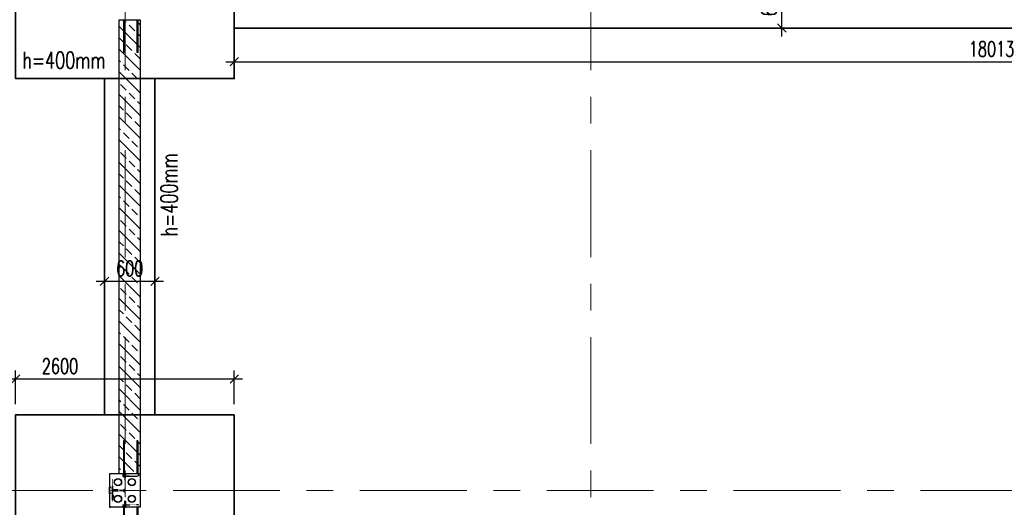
# Model space of a CAD drawing. Header units: millimetres. Extents: x 6071355 to 6728188, y -31956 to 56387.
# Tile 5 of 59: x 6083833 to 6095542, y -6917 to -1117. Entities that reach past the tile are written whole.
import ezdxf

# ---------------------------------------------------------------- set-up
doc = ezdxf.new("R2010")
doc.units = ezdxf.units.MM
doc.header["$MEASUREMENT"] = 0
doc.linetypes.add('DXK_LINE_DOT2', pattern=[3.9198, 1.9599, -1.9599])
doc.linetypes.add('Grid Line', pattern=[2222.5, 1270, -317.5, 317.5, -317.5])
doc.layers.add('A_wymiary', color=7, linetype='Continuous', lineweight=15, true_color=0x848484)
doc.layers.add('BZ_MUR_FUND', color=8, linetype='Continuous')
doc.layers.add('ELEMENTY', color=7, linetype='Continuous')
doc.layers.add('M_ŁAWY', color=3, linetype='Continuous', lineweight=35)
doc.layers.add('Standard 1350-A_01-RZUT PARTERU LUSTRO2_28_Nowe_MODO_A1_osie-1_Nr_pióra__7_Nr_pióra__7_Nr_pióra__7', color=7, linetype='Continuous', lineweight=18)
doc.styles.add('wymiar', font='romans.shx', dxfattribs={"width": 0.7})
doc.dimstyles.new('AB_100mm', dxfattribs={"dimscale": 100, "dimtxt": 1.8, "dimasz": 1, "dimexe": 1, "dimexo": 0, "dimtad": 1, "dimrnd": 1, "dimtxsty": 'wymiar', "dimblk": 'OBLIQUE', "dimcen": 2.5, "dimdle": 1, "dimclrd": 4, "dimclre": 4, "dimclrt": 3, "dimadec": 0, "dimazin": 0, "dimtfac": 1, "dimtix": 1, "dimtmove": 2, "dimatfit": 3, "dimfxl": 3, "dimfxlon": 1, "dimarcsym": 0})

# ---------------------------------------------------------------- blocks, each defined once
blk = doc.blocks.new('Part-86624973-182430 - 1482')
at = {"layer": 'ELEMENTY', "color": 1, "linetype": 'DXK_LINE_DOT2'}
for p, q in [((63370, 37720), (63360, 37720)), ((63360, 37720), (63360, 37710)), ((63370, 37710), (63360, 37710)), ((63370, 37720), (63370, 37710))]:
    blk.add_line(p, q, dxfattribs=at)
blk = doc.blocks.new('Part-86624973-182429 - 1482')
at = {"layer": 'ELEMENTY', "color": 2, "linetype": 'Continuous'}
for p, q in [((62970, 37355), (62970, 37720)), ((62970, 37720), (63370, 37720)), ((63370, 37355), (63370, 37720)), ((62970, 37355), (63370, 37355))]:
    blk.add_line(p, q, dxfattribs=at)
blk = doc.blocks.new('Part-86624973-182436 - 1482')
at = {"layer": 'ELEMENTY', "color": 1, "linetype": 'DXK_LINE_DOT2'}
for p, q in [((63210, 37720), (63130, 37720)), ((63130, 37715), (63130, 37720)), ((63210, 37715), (63130, 37715)), ((63210, 37715), (63210, 37720))]:
    blk.add_line(p, q, dxfattribs=at)
blk = doc.blocks.new('Part-86624973-182433 - 1482')
at = {"layer": 'ELEMENTY', "color": 2, "linetype": 'Continuous'}
for radius, start, end in [(43.5, 22.5, 202.5), (43.5, 202.5, 22.5), (40, 157.5, 337.5), (40, 337.5, 157.5)]:
    blk.add_arc((63270, 37620), radius, start, end, dxfattribs=at)
blk = doc.blocks.new('Part-86624973-182450 - 1482')
at = {"layer": 'ELEMENTY', "color": 1, "linetype": 'DXK_LINE_DOT2'}
for p, q in [((63045, 37543), (62985, 37543)), ((62985, 37532), (62985, 37543)), ((63045, 37532), (62985, 37532)), ((63045, 37532), (63045, 37543))]:
    blk.add_line(p, q, dxfattribs=at)
blk = doc.blocks.new('Part-86624973-182444 - 1482')
at = {"layer": 'ELEMENTY', "color": 2, "linetype": 'Continuous'}
for p, q in [((63355, 37528), (63355, 37547)), ((63355, 37547), (63369, 37547)), ((63369, 37528), (63355, 37528)), ((63370, 37546), (63356, 37546)), ((63356, 37546), (63356, 37529)), ((63356, 37529), (63370, 37529)), ((63370, 37551), (63369, 37551)), ((63369, 37551), (63369, 37547)), ((63369, 37524), (63369, 37528)), ((63370, 37524), (63369, 37524)), ((63370, 37551), (63370, 37546)), ((63370, 37529), (63370, 37524))]:
    blk.add_line(p, q, dxfattribs=at)
blk = doc.blocks.new('ReinforcementGroup-86624973-182418 - 1482')
at = {"layer": 'ELEMENTY', "color": 1, "linetype": 'Continuous'}
for p, q in [((57570, 37555), (57960, 37555)), ((57570, 37555), (57960, 37555)), ((57570, 37555), (57960, 37555)), ((57570, 37555), (57960, 37555)), ((57570, 37555), (57960, 37555)), ((57570, 37545), (57960, 37545)), ((57570, 37545), (57960, 37545)), ((57570, 37545), (57960, 37545)), ((57570, 37545), (57960, 37545)), ((57570, 37545), (57960, 37545)), ((57960, 37545), (57960, 37555)), ((57960, 37545), (57960, 37555)), ((57960, 37545), (57960, 37555)), ((57960, 37545), (57960, 37555)), ((57960, 37545), (57960, 37555)), ((57570, 37395), (57960, 37395)), ((57570, 37395), (57960, 37395)), ((57570, 37395), (57960, 37395)), ((57570, 37395), (57960, 37395)), ((57570, 37395), (57960, 37395)), ((57570, 37385), (57960, 37385)), ((57570, 37385), (57960, 37385)), ((57570, 37385), (57960, 37385)), ((57570, 37385), (57960, 37385)), ((57570, 37385), (57960, 37385)), ((57960, 37385), (57960, 37395)), ((57960, 37385), (57960, 37395)), ((57960, 37385), (57960, 37395)), ((57960, 37385), (57960, 37395)), ((57960, 37385), (57960, 37395))]:
    blk.add_line(p, q, dxfattribs=at)
blk = doc.blocks.new('Part-86624973-182445 - 1482')
at = {"layer": 'ELEMENTY', "color": 1, "linetype": 'DXK_LINE_DOT2'}
for p, q in [((63295, 37543), (63295, 37532)), ((63295, 37543), (63355, 37543)), ((63295, 37532), (63355, 37532)), ((63355, 37543), (63355, 37532))]:
    blk.add_line(p, q, dxfattribs=at)
blk = doc.blocks.new('Part-86624973-182431 - 1482')
at = {"layer": 'ELEMENTY', "color": 2, "linetype": 'Continuous'}
for radius, start, end in [(43.5, 22.5, 202.5), (43.5, 202.5, 22.5), (40, 157.5, 337.5), (40, 337.5, 157.5)]:
    blk.add_arc((63270, 37455), radius, start, end, dxfattribs=at)
blk = doc.blocks.new('Part-86624973-182439 - 1482')
at = {"layer": 'ELEMENTY', "color": 2, "linetype": 'Continuous'}
for p, q in [((63225, 37676), (63225, 37680)), ((63225, 37680), (63255, 37680)), ((63225, 37676), (63255, 37676)), ((63255, 37676), (63255, 37680))]:
    blk.add_line(p, q, dxfattribs=at)
blk = doc.blocks.new('Part-86624973-182432 - 1482')
at = {"layer": 'ELEMENTY', "color": 2, "linetype": 'Continuous'}
for radius, start, end in [(43.5, 22.5, 202.5), (43.5, 202.5, 22.5), (40, 157.5, 337.5), (40, 337.5, 157.5)]:
    blk.add_arc((63070, 37455), radius, start, end, dxfattribs=at)
blk = doc.blocks.new('Part-86624973-182434 - 1482')
at = {"layer": 'ELEMENTY', "color": 2, "linetype": 'Continuous'}
for radius, start, end in [(43.5, 22.5, 202.5), (43.5, 202.5, 22.5), (40, 157.5, 337.5), (40, 337.5, 157.5)]:
    blk.add_arc((63070, 37620), radius, start, end, dxfattribs=at)
blk = doc.blocks.new('Part-86624973-182435 - 1482')
at = {"layer": 'ELEMENTY', "color": 1, "linetype": 'DXK_LINE_DOT2'}
for p, q in [((63133, 37712), (63132, 37720)), ((63208, 37720), (63132, 37720)), ((63135, 37705), (63133, 37712)), ((63135, 37712), (63134, 37720)), ((63140, 37697), (63135, 37705)), ((63140, 37712), (63139, 37720)), ((63148, 37712), (63148, 37720)), ((63159, 37712), (63158, 37720)), ((63170, 37712), (63170, 37720)), ((63182, 37712), (63182, 37720)), ((63192, 37712), (63192, 37720)), ((63200, 37712), (63201, 37720)), ((63201, 37697), (63205, 37705)), ((63205, 37705), (63207, 37712)), ((63206, 37712), (63206, 37720)), ((63207, 37712), (63208, 37720)), ((63147, 37690), (63140, 37697)), ((63147, 37690), (63154, 37686)), ((63154, 37686), (63160, 37684)), ((63160, 37684), (63163, 37683)), ((63163, 37545), (63163, 37683)), ((63177, 37683), (63181, 37684)), ((63177, 37545), (63177, 37683)), ((63181, 37684), (63187, 37686)), ((63187, 37686), (63193, 37690)), ((63193, 37690), (63201, 37697)), ((63188, 37545), (63153, 37545)), ((63153, 37545), (63153, 37539)), ((63187, 37539), (63153, 37539)), ((63188, 37539), (63187, 37539)), ((63187, 37539), (63187, 37539)), ((63188, 37545), (63188, 37539))]:
    blk.add_line(p, q, dxfattribs=at)
blk = doc.blocks.new('Part-86624973-182437 - 1482')
at = {"layer": 'ELEMENTY', "color": 1, "linetype": 'DXK_LINE_DOT2'}
for p, q in [((63168, 37685), (63168, 37715)), ((63168, 37715), (63172, 37715)), ((63172, 37685), (63172, 37715)), ((63168, 37685), (63172, 37685))]:
    blk.add_line(p, q, dxfattribs=at)
blk = doc.blocks.new('Part-86624973-182438 - 1482')
at = {"layer": 'ELEMENTY', "color": 1, "linetype": 'DXK_LINE_DOT2'}
for p, q in [((63295, 37685), (63045, 37685)), ((63045, 37681), (63045, 37685)), ((63295, 37681), (63045, 37681)), ((63295, 37681), (63295, 37685))]:
    blk.add_line(p, q, dxfattribs=at)
blk = doc.blocks.new('Part-86624973-182440 - 1482')
at = {"layer": 'ELEMENTY', "color": 1, "linetype": 'DXK_LINE_DOT2'}
for p, q in [((63340, 37565), (63340, 37375)), ((63370, 37565), (63340, 37565)), ((63341, 37376), (63341, 37564)), ((63341, 37564), (63370, 37564)), ((63370, 37564), (63370, 37565)), ((63340, 37375), (63370, 37375)), ((63370, 37376), (63341, 37376)), ((63370, 37375), (63370, 37376))]:
    blk.add_line(p, q, dxfattribs=at)
blk = doc.blocks.new('ReinforcementGroup-86624973-182441 - 1482')
at = {"layer": 'ELEMENTY', "color": 1, "linetype": 'Continuous'}
for p, q in [((63370, 37555), (63760, 37555)), ((63370, 37555), (63760, 37555)), ((63370, 37555), (63760, 37555)), ((63370, 37555), (63760, 37555)), ((63370, 37555), (63760, 37555)), ((63370, 37545), (63760, 37545)), ((63370, 37545), (63760, 37545)), ((63370, 37545), (63760, 37545)), ((63370, 37545), (63760, 37545)), ((63370, 37545), (63760, 37545)), ((63760, 37545), (63760, 37555)), ((63760, 37545), (63760, 37555)), ((63760, 37545), (63760, 37555)), ((63760, 37545), (63760, 37555)), ((63760, 37545), (63760, 37555)), ((63370, 37395), (63760, 37395)), ((63370, 37395), (63760, 37395)), ((63370, 37395), (63760, 37395)), ((63370, 37395), (63760, 37395)), ((63370, 37395), (63760, 37395)), ((63370, 37385), (63760, 37385)), ((63370, 37385), (63760, 37385)), ((63370, 37385), (63760, 37385)), ((63370, 37385), (63760, 37385)), ((63370, 37385), (63760, 37385)), ((63760, 37385), (63760, 37395)), ((63760, 37385), (63760, 37395)), ((63760, 37385), (63760, 37395)), ((63760, 37385), (63760, 37395)), ((63760, 37385), (63760, 37395))]:
    blk.add_line(p, q, dxfattribs=at)
blk = doc.blocks.new('Part-86624973-182442 - 1482')
at = {"layer": 'ELEMENTY', "color": 1, "linetype": 'DXK_LINE_DOT2'}
for p, q in [((63000, 37565), (62970, 37565)), ((62970, 37565), (62970, 37564)), ((62970, 37564), (62999, 37564)), ((62999, 37564), (62999, 37376)), ((63000, 37375), (63000, 37565)), ((62999, 37376), (62970, 37376)), ((62970, 37376), (62970, 37375)), ((62970, 37375), (63000, 37375))]:
    blk.add_line(p, q, dxfattribs=at)
blk = doc.blocks.new('ReinforcementGroup-86624973-182443 - 1482')
at = {"layer": 'ELEMENTY', "color": 1, "linetype": 'Continuous'}
for p, q in [((62580, 37545), (62580, 37555)), ((62580, 37555), (62970, 37555)), ((62580, 37545), (62580, 37555)), ((62580, 37555), (62970, 37555)), ((62580, 37545), (62580, 37555)), ((62580, 37555), (62970, 37555)), ((62580, 37545), (62580, 37555)), ((62580, 37555), (62970, 37555)), ((62580, 37545), (62580, 37555)), ((62580, 37555), (62970, 37555)), ((62580, 37545), (62970, 37545)), ((62580, 37545), (62970, 37545)), ((62580, 37545), (62970, 37545)), ((62580, 37545), (62970, 37545)), ((62580, 37545), (62970, 37545)), ((62580, 37385), (62580, 37395)), ((62580, 37395), (62970, 37395)), ((62580, 37385), (62580, 37395)), ((62580, 37395), (62970, 37395)), ((62580, 37385), (62580, 37395)), ((62580, 37395), (62970, 37395)), ((62580, 37385), (62580, 37395)), ((62580, 37395), (62970, 37395)), ((62580, 37385), (62580, 37395)), ((62580, 37395), (62970, 37395)), ((62580, 37385), (62970, 37385)), ((62580, 37385), (62970, 37385)), ((62580, 37385), (62970, 37385)), ((62580, 37385), (62970, 37385)), ((62580, 37385), (62970, 37385))]:
    blk.add_line(p, q, dxfattribs=at)
blk = doc.blocks.new('Part-86624973-182446 - 1482')
at = {"layer": 'ELEMENTY', "color": 1, "linetype": 'DXK_LINE_DOT2'}
for p, q in [((63295, 37543), (63295, 37532)), ((63295, 37543), (63355, 37543)), ((63295, 37532), (63355, 37532)), ((63355, 37543), (63355, 37532))]:
    blk.add_line(p, q, dxfattribs=at)
blk = doc.blocks.new('Part-86624973-182447 - 1482')
at = {"layer": 'ELEMENTY', "color": 1, "linetype": 'DXK_LINE_DOT2'}
for p, q in [((63295, 37543), (63295, 37532)), ((63295, 37543), (63355, 37543)), ((63295, 37532), (63355, 37532)), ((63355, 37543), (63355, 37532))]:
    blk.add_line(p, q, dxfattribs=at)
blk = doc.blocks.new('Part-86624973-182448 - 1482')
at = {"layer": 'ELEMENTY', "color": 2, "linetype": 'Continuous'}
for p, q in [((62970, 37546), (62970, 37551)), ((62970, 37551), (62971, 37551)), ((62984, 37546), (62970, 37546)), ((62970, 37524), (62970, 37529)), ((62970, 37529), (62984, 37529)), ((62971, 37524), (62970, 37524)), ((62971, 37551), (62971, 37547)), ((62971, 37547), (62985, 37547)), ((62985, 37528), (62971, 37528)), ((62971, 37524), (62971, 37528)), ((62984, 37529), (62984, 37546)), ((62985, 37547), (62985, 37528))]:
    blk.add_line(p, q, dxfattribs=at)
blk = doc.blocks.new('Part-86624973-182449 - 1482')
at = {"layer": 'ELEMENTY', "color": 1, "linetype": 'DXK_LINE_DOT2'}
for p, q in [((63045, 37543), (62985, 37543)), ((62985, 37532), (62985, 37543)), ((63045, 37532), (62985, 37532)), ((63045, 37532), (63045, 37543))]:
    blk.add_line(p, q, dxfattribs=at)
blk = doc.blocks.new('Part-86624973-182451 - 1482')
at = {"layer": 'ELEMENTY', "color": 1, "linetype": 'DXK_LINE_DOT2'}
for p, q in [((63045, 37543), (62985, 37543)), ((62985, 37532), (62985, 37543)), ((63045, 37532), (62985, 37532)), ((63045, 37532), (63045, 37543))]:
    blk.add_line(p, q, dxfattribs=at)
blk = doc.blocks.new('_Oblique')
at = {"color": 0, "linetype": 'ByBlock', "lineweight": -2}
blk.add_line((-0.5, -0.5), (0.5, 0.5), dxfattribs=at)
blk = doc.blocks.new('*D12764')
at = {"layer": 'A_wymiary', "color": 4, "lineweight": -2}
for p, q in [((6082061, 51768), (6081661, 51768)), ((6081761, -27544), (6081761, 51868)), ((6082061, -27444), (6081661, -27444))]:
    blk.add_line(p, q, dxfattribs=at)
at = {"layer": 'Defpoints', "color": 0}
for p in [(6081761, 51768), (6084034, 51768), (6084841, -27444)]:
    blk.add_point(p, dxfattribs=at)
at = {"layer": 'A_wymiary', "color": 4, "lineweight": -2, "xscale": 100, "yscale": 100, "zscale": 100}
for p, rotation in [((6081761, 51768), 90), ((6081761, -27444), 270)]:
    blk.add_blockref('_Oblique', p, dxfattribs=dict(at, rotation=rotation))
at = {"layer": 'A_wymiary', "color": 3, "insert": (6081609, 12162), "char_height": 180, "attachment_point": 5, "rotation": 90, "style": 'wymiar'}
blk.add_mtext('79212', dxfattribs=at)
blk = doc.blocks.new('*D12774')
at = {"layer": 'A_wymiary', "color": 4, "lineweight": -2}
for p, q in [((6083784, -5690), (6083784, -5290)), ((6086384, -5690), (6086384, -5290)), ((6083684, -5390), (6086484, -5390))]:
    blk.add_line(p, q, dxfattribs=at)
at = {"layer": 'Defpoints', "color": 0}
for p in [(6086384, -5390), (6083784, -5817), (6086384, -5817)]:
    blk.add_point(p, dxfattribs=at)
at = {"layer": 'A_wymiary', "color": 4, "lineweight": -2, "xscale": 100, "yscale": 100, "zscale": 100, "rotation": 180}
blk.add_blockref('_Oblique', (6083784, -5390), dxfattribs=at)
at = {"layer": 'A_wymiary', "color": 4, "lineweight": -2, "xscale": 100, "yscale": 100, "zscale": 100}
blk.add_blockref('_Oblique', (6086384, -5390), dxfattribs=at)
at = {"layer": 'A_wymiary', "color": 3, "insert": (6084312, -5238), "char_height": 180, "attachment_point": 5, "style": 'wymiar'}
blk.add_mtext('2600', dxfattribs=at)
blk = doc.blocks.new('*D12794')
at = {"layer": 'A_wymiary', "color": 4, "lineweight": -2}
for p, q in [((6084841, -4105), (6084841, -4329)), ((6085441, -4105), (6085441, -4329)), ((6084741, -4229), (6085541, -4229))]:
    blk.add_line(p, q, dxfattribs=at)
at = {"layer": 'Defpoints', "color": 0}
for p in [(6084841, -4105), (6085441, -4105), (6085441, -4229)]:
    blk.add_point(p, dxfattribs=at)
at = {"layer": 'A_wymiary', "color": 4, "lineweight": -2, "xscale": 100, "yscale": 100, "zscale": 100, "rotation": 180}
blk.add_blockref('_Oblique', (6084841, -4229), dxfattribs=at)
at = {"layer": 'A_wymiary', "color": 4, "lineweight": -2, "xscale": 100, "yscale": 100, "zscale": 100}
blk.add_blockref('_Oblique', (6085441, -4229), dxfattribs=at)
at = {"layer": 'A_wymiary', "color": 3, "insert": (6085141, -4076), "char_height": 180, "attachment_point": 5, "style": 'wymiar'}
blk.add_mtext('600', dxfattribs=at)
blk = doc.blocks.new('*D12883')
at = {"layer": 'A_wymiary', "color": 4, "lineweight": -2}
for p, q in [((6105069, -1904), (6105327, -2209)), ((6086574, -17912), (6105338, -2068)), ((6086457, -17619), (6086715, -17924))]:
    blk.add_line(p, q, dxfattribs=at)
at = {"layer": 'Defpoints', "color": 0}
for p in [(6104995, -1817), (6105262, -2133), (6086384, -17532)]:
    blk.add_point(p, dxfattribs=at)
at = {"layer": 'A_wymiary', "color": 4, "lineweight": -2, "xscale": 100, "yscale": 100, "zscale": 100}
for p, rotation in [((6105262, -2133), 40.17644162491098), ((6086651, -17848), 220.176441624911)]:
    blk.add_blockref('_Oblique', p, dxfattribs=dict(at, rotation=rotation))
at = {"layer": 'A_wymiary', "color": 3, "insert": (6095858, -9874), "char_height": 180, "attachment_point": 5, "rotation": 40.1764, "style": 'wymiar'}
blk.add_mtext('24359', dxfattribs=at)
blk = doc.blocks.new('*D12897')
at = {"layer": 'A_wymiary', "color": 4, "lineweight": -2}
for p, q in [((6086384, -1318), (6086384, -1718)), ((6104396, -1318), (6104396, -1718)), ((6086284, -1618), (6104496, -1618))]:
    blk.add_line(p, q, dxfattribs=at)
at = {"layer": 'Defpoints', "color": 0}
for p in [(6086384, -1217), (6104396, -1217), (6104396, -1618)]:
    blk.add_point(p, dxfattribs=at)
at = {"layer": 'A_wymiary', "color": 4, "lineweight": -2, "xscale": 100, "yscale": 100, "zscale": 100, "rotation": 180}
blk.add_blockref('_Oblique', (6086384, -1618), dxfattribs=at)
at = {"layer": 'A_wymiary', "color": 4, "lineweight": -2, "xscale": 100, "yscale": 100, "zscale": 100}
blk.add_blockref('_Oblique', (6104396, -1618), dxfattribs=at)
at = {"layer": 'A_wymiary', "color": 3, "insert": (6095390, -1466), "char_height": 180, "attachment_point": 5, "style": 'wymiar'}
blk.add_mtext('18013', dxfattribs=at)
blk = doc.blocks.new('*D12899')
at = {"layer": 'A_wymiary', "color": 4, "lineweight": -2}
for p, q in [((6092896, -1317), (6092896, -517)), ((6092706, -617), (6092996, -617)), ((6092706, -1217), (6092996, -1217))]:
    blk.add_line(p, q, dxfattribs=at)
at = {"layer": 'Defpoints', "color": 0}
for p in [(6092706, -617), (6092896, -617), (6092706, -1217)]:
    blk.add_point(p, dxfattribs=at)
at = {"layer": 'A_wymiary', "color": 4, "lineweight": -2, "xscale": 100, "yscale": 100, "zscale": 100}
for p, rotation in [((6092896, -617), 90), ((6092896, -1217), 270)]:
    blk.add_blockref('_Oblique', p, dxfattribs=dict(at, rotation=rotation))
at = {"layer": 'A_wymiary', "color": 3, "insert": (6092744, -917), "char_height": 180, "attachment_point": 5, "rotation": 90, "style": 'wymiar'}
blk.add_mtext('600', dxfattribs=at)

msp = doc.modelspace()

# ---------------------------------------------------------------- hatches: boundary and pattern name
at = {"layer": 'BZ_MUR_FUND', "transparency": 33554687}
h = msp.add_hatch(dxfattribs=at)
h.set_pattern_fill('ANSI33', color=256, scale=30, angle=270, style=0)
h.set_pattern_definition([(315, (6183804.4, -9466.64), (134.70384, 134.70384), []), (315, (6183804.4, -9601.34), (134.70384, 134.70384), [95.25, -47.625])])
h.paths.add_polyline_path([(6085016.364, -6492.195), (6085016.364, -1142.195), (6085266.364, -1142.195), (6085266.364, -6492.195)])

# ---------------------------------------------------------------- linework, layer by layer
msp.add_lwpolyline([(6085266.364, -1117.195), (6085266.364, -6517.195), (6085016.364, -6517.195), (6085016.364, -1117.195)], close=True, dxfattribs=at)
at = {"layer": 'M_ŁAWY', "color": 4}
for p, q in [((6104396.364, -1217.11), (6086383.864, -1217.11)), ((6084841.357, -5817.195), (6084841.357, -1817.195)), ((6085441.364, -5817.195), (6085441.364, -1817.195))]:
    msp.add_line(p, q, dxfattribs=at)
for points in [[(6086383.864, -17.195), (6083783.864, -17.195), (6083783.864, -1817.195), (6086383.864, -1817.195), (6086383.864, -17.195)], [(6086383.864, -5817.195), (6083783.864, -5817.195), (6083783.864, -7617.195), (6086383.864, -7617.195), (6086383.864, -5817.195)]]:
    msp.add_lwpolyline(points, dxfattribs=at)
at = {"layer": 'Standard 1350-A_01-RZUT PARTERU LUSTRO2_28_Nowe_MODO_A1_osie-1_Nr_pióra__7_Nr_pióra__7_Nr_pióra__7', "color": 7, "linetype": 'Grid Line', "lineweight": 18}
for p, q in [((6085086.364, 55114.428), (6085086.364, -31556.201)), ((6090626.364, 55114.428), (6090626.364, -31556.201)), ((6124708.5, -6717.166), (6079489.176, -6717.166))]:
    msp.add_line(p, q, dxfattribs=at)

# ---------------------------------------------------------------- block references
at = {"xscale": -1, "rotation": 89.99999999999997}
for name in ['ReinforcementGroup-86624973-182418 - 1482', 'ReinforcementGroup-86624973-182443 - 1482', 'Part-86624973-182429 - 1482', 'Part-86624973-182442 - 1482', 'Part-86624973-182448 - 1482', 'Part-86624973-182450 - 1482', 'Part-86624973-182449 - 1482', 'Part-86624973-182451 - 1482', 'Part-86624973-182438 - 1482', 'Part-86624973-182434 - 1482', 'Part-86624973-182432 - 1482', 'Part-86624973-182436 - 1482', 'Part-86624973-182435 - 1482', 'Part-86624973-182437 - 1482', 'Part-86624973-182439 - 1482', 'Part-86624973-182433 - 1482', 'Part-86624973-182431 - 1482', 'Part-86624973-182430 - 1482', 'Part-86624973-182440 - 1482', 'Part-86624973-182444 - 1482', 'Part-86624973-182445 - 1482', 'Part-86624973-182446 - 1482', 'Part-86624973-182447 - 1482', 'ReinforcementGroup-86624973-182441 - 1482']:
    msp.add_blockref(name, (6122621.38, 56452.981), dxfattribs=at)

# ---------------------------------------------------------------- texts
at = {"layer": 'A_wymiary', "color": 3, "style": 'wymiar', "width": 0.7}
msp.add_text('h=400mm', height=200, dxfattribs=at).set_placement((6083864.087, -1699.119))
msp.add_text('h=400mm', height=200, rotation=90, dxfattribs=at).set_placement((6085709.664, -3695.982))

# ---------------------------------------------------------------- dimensions: what is measured, and where the dimension line sits
at = {"layer": 'A_wymiary'}
dim = msp.add_linear_dim(base=(6081761.199, 51767.834), p1=(6084841.357, -27443.748), p2=(6084033.942, 51767.834), angle=90, dimstyle='AB_100mm', override={"dimpost": '', "dimtxsty": 'wymiar'}, dxfattribs=at)
dim.commit()
dim.dimension.update_dxf_attribs({"geometry": '*D12764', "text_midpoint": (6081608.699, 12162.043)})
dim = msp.add_linear_dim(base=(6092896.19, -617.11), p1=(6092705.602, -1217.11), p2=(6092705.602, -617.11), angle=90, dimstyle='AB_100mm', dxfattribs=at)
dim.commit()
dim.dimension.update_dxf_attribs({"geometry": '*D12899', "text_midpoint": (6092743.69, -917.11)})
for base, p1, p2, picture, middle in [((6104396.364, -1618.186), (6086383.864, -1217.11), (6104396.364, -1217.11), '*D12897', (6095390.114, -1465.686)), ((6085441.364, -4228.867), (6084841.357, -4104.787), (6085441.364, -4104.787), '*D12794', (6085141.361, -4076.367))]:
    dim = msp.add_linear_dim(base=base, p1=p1, p2=p2, dimstyle='AB_100mm', dxfattribs=at)
    dim.commit()
    dim.dimension.update_dxf_attribs({"geometry": picture, "text_midpoint": middle})
dim = msp.add_aligned_dim(p1=(6086383.866, -17532.089), p2=(6104995.449, -1817.195), distance=-413.31, dimstyle='AB_100mm', dxfattribs=at)
dim.commit()
dim.dimension.update_dxf_attribs({"geometry": '*D12883', "text_midpoint": (6095857.917, -9873.917)})
dim = msp.add_linear_dim(base=(6086383.866, -5390.083), p1=(6083783.866, -5817.195), p2=(6086383.866, -5817.195), dimstyle='AB_100mm', dxfattribs=at)
dim.commit()
dim.dimension.update_dxf_attribs({"geometry": '*D12774', "text_midpoint": (6084311.673, -5237.583), "dimtype": 160})

doc.saveas('drawing.dxf')
